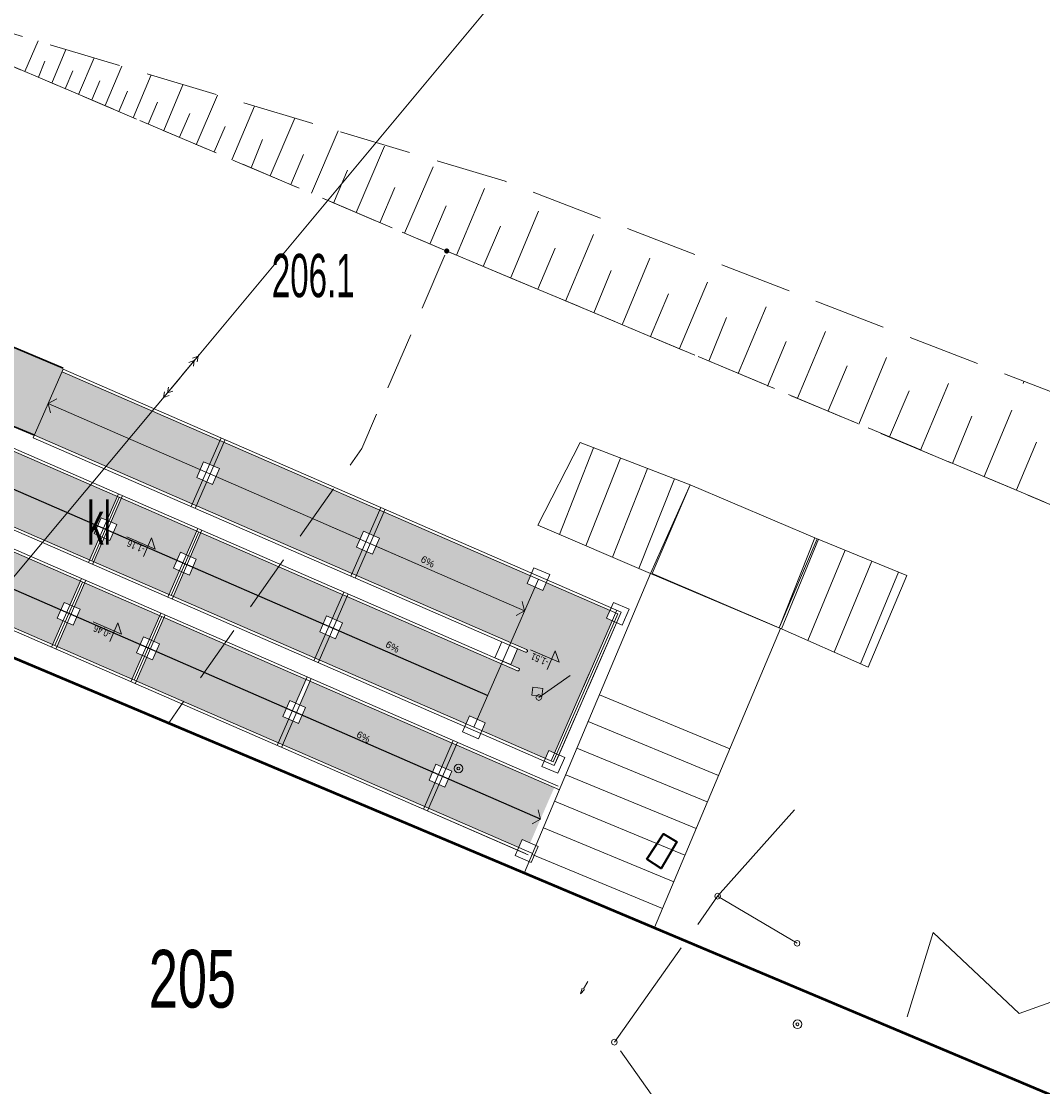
# Model space of a CAD drawing. Header units: metres. Extents: x 7575234 to 29552328, y 2827892 to 11288514.
# Tile 16 of 50: x 7578756 to 7578774, y 5633597 to 5633616. Entities that reach past the tile are written whole.
import ezdxf
from ezdxf.enums import TextEntityAlignment as Align

# ---------------------------------------------------------------- set-up
doc = ezdxf.new("R2010")
doc.units = ezdxf.units.M
for name, pattern in [('ACAD_ISO02W100', [15, 12, -3]), ('mz1.0_0.5', [1.5, 1, -0.5]), ('mz1.25_0.5', [1.75, 1.25, -0.5]), ('mz2.0_0.5', [2.5, 2, -0.5]), ('pe03-500', [0])]:
    doc.linetypes.add(name, pattern=pattern)
for name, color, linetype in [('000 Inne (niezydentyfikowane)', 7, 'Continuous'), ('312-budynek ewidencyjny', 7, 'Continuous'), ('312-oznaczenie budynku ewidencyjnego', 7, 'Continuous'), ('352-schody', 7, 'Continuous'), ('642-Oś projektowanego przewodu kanalizacyjnego-SK - ob. projektowany', 7, 'Continuous'), ('993-Kierunek cieku', 7, 'Continuous'), ('chodnik (powierzchnia)', 7, 'Continuous'), ('most (powierzchnia)', 7, 'Continuous'), ('osadnik kanalizacji lokalnej (dół Chambeau) (punkt)-Atr17', 7, 'Continuous'), ('plac sportowy (powierzchnia)', 7, 'Continuous'), ('przewód elektroenergetyczny (linia)', 7, 'Continuous'), ('przewód elektroenergetyczny średniego napięcia (linia)', 7, 'Continuous'), ('przewód elektroenergetyczny średniego napięcia (linia) - symbol', 7, 'Continuous'), ('punkt wysokościowy naturalny', 7, 'Continuous'), ('punkt wysokościowy naturalny-Atr2', 7, 'Continuous'), ('skarpa nieumocniona (powierzchnia)', 7, 'Continuous'), ('studnia (punkt)', 7, 'Continuous'), ('właz - siec kanalizacyjna (powierzchnia)', 7, 'Continuous')]:
    doc.layers.add(name, color=color, linetype=linetype)
for name, color, linetype, lineweight in [('009', 21, 'Continuous', 5), ('013', 10, 'Continuous', 13), ('035', 172, 'Continuous', 9), ('_P_obrzeze 6', 7, 'Continuous', 30), ('_P_wyp chodnik', 11, 'Continuous', 0), ('przerywana 009', 1, 'ACAD_ISO02W100', 9), ('wymiary 009', 3, 'Continuous', 9)]:
    doc.layers.add(name, color=color, linetype=linetype, lineweight=lineweight)
doc.styles.get("Standard").update_dxf_attribs({"font": 'ARIALN.TTF'})
pattern_1 = [(156.46531, (7578925.18025, 5633549.31052), (-0.041837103, -0.096059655), [0.0762, -0.028575]), (246.46531, (7578925.18025, 5633549.31052), (0.096059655, -0.041837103), [0.0762, -0.028575])]

# ---------------------------------------------------------------- blocks, each defined once
blk = doc.blocks.new('US13')
at = {"color": 0, "linetype": 'Continuous', "lineweight": 13}
for radius in [0.75, 0.25]:
    blk.add_circle((0, 0), radius, dxfattribs=at)
blk = doc.blocks.new('993')
at = {"color": 0, "linetype": 'Continuous', "lineweight": 0}
for p, q in [((0, 0), (1.5, 0)), ((1.5, 0.25), (2.5, 0)), ((2.5, 0), (1.5, -0.25))]:
    blk.add_line(p, q, dxfattribs=at)
blk = doc.blocks.new('PW01')
at = {"linetype": 'Continuous', "lineweight": 13}
h = blk.add_hatch(color=0, dxfattribs=at)
edge = h.paths.add_edge_path()
edge.add_arc((0, 0), 0.045, 0, 360)
blk = doc.blocks.new('PE03')
at = {"color": 0, "linetype": 'Continuous', "lineweight": 13}
for p, q in [((0.65, 0), (0, 0)), ((0.65, 0), (1.65, 0)), ((1.65, 0), (2.65, 0)), ((2.65, 0), (3.65, 0)), ((3.65, 0), (2.784, 0.5)), ((3.65, 0), (2.784, -0.5)), ((3.65, 0), (4.65, 0)), ((4.65, 0), (3.784, 0.5)), ((4.65, 0), (3.784, -0.5)), ((4.65, 0), (5, 0))]:
    blk.add_line(p, q, dxfattribs=at)

msp = doc.modelspace()

# ---------------------------------------------------------------- hatches: boundary and pattern name
at = {"layer": '009', "lineweight": 15, "transparency": 33554585}
h = msp.add_hatch(dxfattribs=at)
h.set_pattern_fill('ANGLE', color=250, scale=0.015, angle=156.4653)
h.set_pattern_definition(pattern_1)
h.paths.add_polyline_path([(7578756.428, 5633609.048), (7578759.059, 5633607.902), (7578759.119, 5633608.039), (7578759.22, 5633607.995), (7578759.4, 5633608.408), (7578756.668, 5633609.598)])
h.paths.add_polyline_path([(7578756.188, 5633608.498), (7578758.921, 5633607.308), (7578759.1, 5633607.72), (7578758.999, 5633607.764), (7578759.059, 5633607.902), (7578756.428, 5633609.048)])
h.paths.add_polyline_path([(7578749.978, 5633607.876), (7578750.115, 5633607.816), (7578750.055, 5633607.678), (7578751.155, 5633607.199), (7578751.215, 5633607.337), (7578751.316, 5633607.293), (7578751.735, 5633608.255), (7578751.497, 5633608.359, -1), (7578751.517, 5633608.405), (7578751.655, 5633608.345), (7578751.774, 5633608.62), (7578751.637, 5633608.68, -1), (7578751.657, 5633608.726), (7578751.895, 5633608.622), (7578752.314, 5633609.585), (7578752.214, 5633609.629), (7578752.273, 5633609.766), (7578751.173, 5633610.245), (7578751.113, 5633610.108), (7578750.976, 5633610.168)])
h.paths.add_polyline_path([(7578751.169, 5633608.816), (7578751.234, 5633608.621), (7578751.108, 5633608.676)], flags=16)
h.paths.add_polyline_path([(7578751.122, 5633608.702), (7578750.708, 5633608.882), (7578750.622, 5633608.685), (7578751.036, 5633608.504)], flags=24)
h = msp.add_hatch(dxfattribs=at)
h.set_pattern_fill('ANGLE', color=250, scale=0.015, angle=156.4653)
h.set_pattern_definition(pattern_1)
h.paths.add_polyline_path([(7578759.293, 5633607.963), (7578759.394, 5633607.919), (7578759.334, 5633607.782), (7578761.828, 5633606.696), (7578761.888, 5633606.833), (7578761.989, 5633606.789), (7578762.168, 5633607.202), (7578759.473, 5633608.376)])
h.paths.add_polyline_path([(7578758.994, 5633607.276), (7578761.689, 5633606.102), (7578761.869, 5633606.514), (7578761.768, 5633606.558), (7578761.828, 5633606.696), (7578759.334, 5633607.782), (7578759.274, 5633607.644), (7578759.174, 5633607.688)])
h.paths.add_polyline_path([(7578762.062, 5633606.757), (7578762.163, 5633606.713), (7578762.103, 5633606.576), (7578762.886, 5633606.235), (7578764.679, 5633605.454), (7578764.859, 5633605.866), (7578764.722, 5633605.926), (7578764.781, 5633606.064), (7578762.242, 5633607.17)])
h.paths.add_polyline_path([(7578761.763, 5633606.07), (7578764.44, 5633604.904), (7578764.679, 5633605.454), (7578762.103, 5633606.576), (7578762.043, 5633606.438), (7578761.942, 5633606.482)])
h.paths.add_polyline_path([(7578764.44, 5633604.904), (7578764.715, 5633604.784, -1), (7578764.695, 5633604.738), (7578764.557, 5633604.798), (7578764.438, 5633604.523), (7578764.575, 5633604.463, -1), (7578764.555, 5633604.417), (7578764.28, 5633604.537), (7578764.04, 5633603.987), (7578765.379, 5633603.404), (7578765.798, 5633604.367), (7578766.198, 5633605.283), (7578766.097, 5633605.327), (7578766.157, 5633605.465), (7578765.056, 5633605.944), (7578764.997, 5633605.807), (7578764.859, 5633605.866)])
h.paths.add_polyline_path([(7578763.861, 5633603.574), (7578763.998, 5633603.514), (7578763.938, 5633603.377), (7578765.039, 5633602.898), (7578765.098, 5633603.035), (7578765.199, 5633602.991), (7578765.379, 5633603.404), (7578764.04, 5633603.987)])
h.paths.add_polyline_path([(7578761.423, 5633605.29), (7578761.524, 5633605.247), (7578761.464, 5633605.109), (7578762.247, 5633604.768), (7578764.04, 5633603.987), (7578764.28, 5633604.537), (7578762.487, 5633605.318), (7578761.603, 5633605.703)])
h.paths.add_polyline_path([(7578761.124, 5633604.603), (7578763.663, 5633603.497), (7578763.723, 5633603.634), (7578763.861, 5633603.574), (7578764.04, 5633603.987), (7578762.247, 5633604.768), (7578761.464, 5633605.109), (7578761.404, 5633604.971), (7578761.303, 5633605.015)])
h.paths.add_polyline_path([(7578758.89, 5633606.394), (7578758.991, 5633606.35), (7578758.931, 5633606.212), (7578761.189, 5633605.229), (7578761.249, 5633605.366), (7578761.35, 5633605.322), (7578761.53, 5633605.735), (7578759.07, 5633606.806)])
h.paths.add_polyline_path([(7578758.591, 5633605.706), (7578761.05, 5633604.635), (7578761.23, 5633605.047), (7578761.129, 5633605.091), (7578761.189, 5633605.229), (7578758.931, 5633606.212), (7578758.871, 5633606.075), (7578758.77, 5633606.119)])
h.paths.add_polyline_path([(7578757.515, 5633606.993), (7578757.616, 5633606.949), (7578757.556, 5633606.811), (7578758.656, 5633606.332), (7578758.716, 5633606.47), (7578758.817, 5633606.426), (7578758.996, 5633606.838), (7578757.695, 5633607.405)])
h.paths.add_polyline_path([(7578757.215, 5633606.305), (7578758.517, 5633605.738), (7578758.697, 5633606.151), (7578758.596, 5633606.195), (7578758.656, 5633606.332), (7578757.556, 5633606.811), (7578757.496, 5633606.674), (7578757.395, 5633606.718)])
h.paths.add_polyline_path([(7578754.801, 5633608.175), (7578754.902, 5633608.131), (7578754.842, 5633607.993), (7578757.281, 5633606.931), (7578757.341, 5633607.069), (7578757.442, 5633607.025), (7578757.621, 5633607.437), (7578754.981, 5633608.587)])
h.paths.add_polyline_path([(7578754.502, 5633607.487), (7578757.142, 5633606.337), (7578757.322, 5633606.75), (7578757.221, 5633606.793), (7578757.281, 5633606.931), (7578754.842, 5633607.993), (7578754.782, 5633607.856), (7578754.681, 5633607.9)])
h.paths.add_polyline_path([(7578752.208, 5633609.14), (7578754.567, 5633608.113), (7578754.627, 5633608.25), (7578754.728, 5633608.207), (7578754.907, 5633608.619), (7578752.549, 5633609.647), (7578752.489, 5633609.509), (7578752.388, 5633609.553)])
h.paths.add_polyline_path([(7578751.968, 5633608.59), (7578754.428, 5633607.519), (7578754.608, 5633607.932), (7578754.507, 5633607.975), (7578754.567, 5633608.113), (7578752.208, 5633609.14)])
h.paths.add_polyline_path([(7578751.571, 5633607.677), (7578753.93, 5633606.65), (7578753.988, 5633606.784), (7578754.089, 5633606.74), (7578754.269, 5633607.152), (7578751.809, 5633608.224)])
h.paths.add_polyline_path([(7578751.39, 5633607.261), (7578751.49, 5633607.217), (7578751.43, 5633607.079), (7578753.789, 5633606.052), (7578753.969, 5633606.465), (7578753.868, 5633606.509), (7578753.93, 5633606.65), (7578751.571, 5633607.677)])
h.paths.add_polyline_path([(7578754.162, 5633606.708), (7578754.263, 5633606.664), (7578754.205, 5633606.53), (7578756.644, 5633605.468), (7578756.702, 5633605.602), (7578756.803, 5633605.558), (7578756.982, 5633605.97), (7578754.342, 5633607.12)])
h.paths.add_polyline_path([(7578753.863, 5633606.02), (7578756.503, 5633604.87), (7578756.683, 5633605.283), (7578756.582, 5633605.327), (7578756.644, 5633605.468), (7578754.205, 5633606.53), (7578754.143, 5633606.389), (7578754.042, 5633606.433)])
h.paths.add_polyline_path([(7578756.876, 5633605.526), (7578756.977, 5633605.482), (7578756.919, 5633605.348), (7578758.019, 5633604.869), (7578758.077, 5633605.003), (7578758.178, 5633604.959), (7578758.358, 5633605.371), (7578757.056, 5633605.938)])
h.paths.add_polyline_path([(7578756.576, 5633604.838), (7578757.878, 5633604.271), (7578758.058, 5633604.684), (7578757.957, 5633604.728), (7578758.019, 5633604.869), (7578756.919, 5633605.348), (7578756.857, 5633605.207), (7578756.756, 5633605.251)])
h.paths.add_polyline_path([(7578758.251, 5633604.927), (7578758.352, 5633604.883), (7578758.294, 5633604.749), (7578760.552, 5633603.766), (7578760.61, 5633603.899), (7578760.711, 5633603.855), (7578760.891, 5633604.268), (7578758.431, 5633605.339)])
h.paths.add_polyline_path([(7578757.952, 5633604.239), (7578760.412, 5633603.168), (7578760.591, 5633603.58), (7578760.49, 5633603.624), (7578760.552, 5633603.766), (7578758.294, 5633604.749), (7578758.232, 5633604.608), (7578758.131, 5633604.652)])
h.paths.add_polyline_path([(7578760.784, 5633603.824), (7578760.885, 5633603.78), (7578760.827, 5633603.646), (7578761.61, 5633603.305), (7578763.085, 5633602.663), (7578763.143, 5633602.796), (7578763.244, 5633602.752), (7578763.424, 5633603.165), (7578761.848, 5633603.851), (7578760.964, 5633604.236)])
h.paths.add_polyline_path([(7578760.485, 5633603.136), (7578760.827, 5633602.987, -0.15058), (7578760.939, 5633602.938), (7578761.369, 5633602.751), (7578762.945, 5633602.065), (7578763.124, 5633602.477), (7578763.024, 5633602.521), (7578763.085, 5633602.663), (7578761.61, 5633603.305), (7578760.827, 5633603.646), (7578760.765, 5633603.505), (7578760.665, 5633603.548)])
h.paths.add_polyline_path([(7578763.318, 5633602.72), (7578763.418, 5633602.676), (7578763.36, 5633602.543), (7578764.956, 5633601.848), (7578765.194, 5633602.394), (7578763.497, 5633603.133)])
h.paths.add_polyline_path([(7578763.018, 5633602.033), (7578764.578, 5633601.353), (7578764.638, 5633601.491), (7578764.775, 5633601.431), (7578764.956, 5633601.848), (7578763.36, 5633602.543), (7578763.299, 5633602.401), (7578763.198, 5633602.445)])
h.paths.add_polyline_path([(7578763.195, 5633606.343), (7578762.921, 5633606.47), (7578762.817, 5633606.245), (7578763.092, 5633606.119)], flags=9)
h.paths.add_polyline_path([(7578762.557, 5633604.876), (7578762.282, 5633605.003), (7578762.179, 5633604.778), (7578762.453, 5633604.652)], flags=9)
h.paths.add_polyline_path([(7578755.261, 5633608.17), (7578754.986, 5633608.296), (7578754.883, 5633608.071), (7578755.157, 5633607.945)], flags=24)
h.paths.add_polyline_path([(7578754.593, 5633606.611), (7578754.318, 5633606.738), (7578754.215, 5633606.513), (7578754.489, 5633606.387)], flags=9)
h.paths.add_polyline_path([(7578762.054, 5633603.362), (7578761.78, 5633603.488), (7578761.676, 5633603.263), (7578761.951, 5633603.137)], flags=9)
h = msp.add_hatch(dxfattribs=at)
h.set_pattern_fill('ANGLE', color=250, scale=0.015, angle=156.4653)
h.set_pattern_definition(pattern_1)
h.paths.add_polyline_path([(7578760.412, 5633603.168), (7578760.485, 5633603.136), (7578760.665, 5633603.548), (7578760.591, 5633603.58)])
h.paths.add_polyline_path([(7578762.945, 5633602.065), (7578763.018, 5633602.033), (7578763.198, 5633602.445), (7578763.124, 5633602.477)])
h.paths.add_polyline_path([(7578763.244, 5633602.752), (7578763.318, 5633602.72), (7578763.497, 5633603.133), (7578763.424, 5633603.165)])
h.paths.add_polyline_path([(7578754.089, 5633606.74), (7578754.162, 5633606.708), (7578754.342, 5633607.12), (7578754.269, 5633607.152)])
h.paths.add_polyline_path([(7578753.789, 5633606.052), (7578753.863, 5633606.02), (7578754.042, 5633606.433), (7578753.969, 5633606.465)])
h.paths.add_polyline_path([(7578754.728, 5633608.207), (7578754.801, 5633608.175), (7578754.981, 5633608.587), (7578754.907, 5633608.619)])
h.paths.add_polyline_path([(7578754.428, 5633607.519), (7578754.502, 5633607.487), (7578754.681, 5633607.9), (7578754.608, 5633607.932)])
h.paths.add_polyline_path([(7578761.35, 5633605.322), (7578761.423, 5633605.29), (7578761.603, 5633605.703), (7578761.53, 5633605.735)])
h.paths.add_polyline_path([(7578761.05, 5633604.635), (7578761.124, 5633604.603), (7578761.303, 5633605.015), (7578761.23, 5633605.047)])
h.paths.add_polyline_path([(7578761.689, 5633606.102), (7578761.763, 5633606.07), (7578761.942, 5633606.482), (7578761.869, 5633606.514)])
h.paths.add_polyline_path([(7578761.989, 5633606.789), (7578762.062, 5633606.757), (7578762.242, 5633607.17), (7578762.168, 5633607.202)])
h.paths.add_polyline_path([(7578759.22, 5633607.995), (7578759.293, 5633607.963), (7578759.473, 5633608.376), (7578759.4, 5633608.408)])
h.paths.add_polyline_path([(7578758.921, 5633607.308), (7578758.994, 5633607.276), (7578759.174, 5633607.688), (7578759.1, 5633607.72)])
at = {"layer": '_P_wyp chodnik', "linetype": 'ByBlock', "ltscale": 0.5}
h = msp.add_hatch(color=256, dxfattribs=at)
h.dxf.hatch_style = 1
h.paths.add_polyline_path([(7578741.54, 5633595.33), (7578741.327, 5633594.849), (7578738.56, 5633596.07), (7578743.05, 5633608.632), (7578744.931, 5633607.961), (7578749.005, 5633619.363), (7578751.615, 5633620.024), (7578759.895, 5633649.121), (7578761.337, 5633648.71), (7578752.687, 5633618.763), (7578750.553, 5633618.213), (7578748.7, 5633613.026), (7578756.693, 5633609.657), (7578756.188, 5633608.498), (7578750.624, 5633610.808), (7578749.99, 5633609.303), (7578747.713, 5633610.263), (7578747.03, 5633608.35), (7578745.73, 5633605.27), (7578744.751, 5633605.643), (7578743.907, 5633603.407), (7578744.786, 5633603.036)])
at = {"layer": '_P_wyp chodnik', "linetype": 'ByBlock', "ltscale": 0.5, "transparency": 33554687}
h = msp.add_hatch(color=256, dxfattribs=at)
h.dxf.hatch_style = 1
h.paths.add_polyline_path([(7578756.668, 5633609.598), (7578749.312, 5633612.742), (7578748.148, 5633610.263), (7578749.977, 5633609.454), (7578750.624, 5633610.808), (7578752.361, 5633610.086), (7578754.136, 5633609.793), (7578754.309, 5633609.278), (7578756.188, 5633608.498), (7578756.428, 5633609.048)])
h.paths.add_polyline_path([(7578754.257, 5633609.969), (7578755.393, 5633609.432), (7578755.32, 5633609.278), (7578754.184, 5633609.815)], flags=16)
h.paths.add_polyline_path([(7578754.329, 5633610.121), (7578755.531, 5633609.553), (7578755.453, 5633609.39), (7578754.252, 5633609.958)], flags=16)

# ---------------------------------------------------------------- linework, layer by layer
at = {"color": 250}
for p, q in [((7578752.171, 5633609.156), (7578764.04, 5633603.987)), ((7578764.956, 5633601.848), (7578751.571, 5633607.677))]:
    msp.add_line(p, q, dxfattribs=at)
at = {"layer": '000 Inne (niezydentyfikowane)', "color": 7, "linetype": 'mz1.25_0.5', "lineweight": 18, "flags": 128}
for points in [[(7578756.02, 5633614.8), (7578756.25, 5633615.33)], [(7578756.49, 5633614.6), (7578756.73, 5633615.18)], [(7578756.26, 5633614.7), (7578756.37, 5633614.98)], [(7578756.95, 5633614.4), (7578757.22, 5633615.04)], [(7578757.41, 5633614.21), (7578757.7, 5633614.89)], [(7578756.72, 5633614.5), (7578756.85, 5633614.81)], [(7578757.9, 5633614), (7578758.21, 5633614.74)], [(7578757.18, 5633614.31), (7578757.32, 5633614.64)], [(7578758.43, 5633613.78), (7578758.76, 5633614.57)], [(7578757.65, 5633614.11), (7578757.8, 5633614.46)], [(7578758.99, 5633613.53), (7578759.36, 5633614.39)], [(7578758.16, 5633613.89), (7578758.32, 5633614.27)], [(7578759.61, 5633613.27), (7578760, 5633614.2)], [(7578758.7, 5633613.66), (7578758.88, 5633614.07)], [(7578760.27, 5633612.99), (7578760.7, 5633613.99)], [(7578759.3, 5633613.41), (7578759.49, 5633613.85)], [(7578760.99, 5633612.69), (7578761.45, 5633613.77)], [(7578759.94, 5633613.13), (7578760.14, 5633613.62)], [(7578761.76, 5633612.36), (7578762.26, 5633613.52)], [(7578760.63, 5633612.84), (7578760.85, 5633613.36)], [(7578762.6, 5633612), (7578763.14, 5633613.26)], [(7578761.37, 5633612.52), (7578761.61, 5633613.09)], [(7578763.5, 5633611.62), (7578764.07, 5633612.98)], [(7578762.17, 5633612.18), (7578762.43, 5633612.79)], [(7578763.04, 5633611.81), (7578763.32, 5633612.47)], [(7578764.44, 5633611.23), (7578765.03, 5633612.64)], [(7578763.96, 5633611.42), (7578764.26, 5633612.12)], [(7578765.39, 5633610.82), (7578765.99, 5633612.26)], [(7578764.91, 5633611.03), (7578765.21, 5633611.74)], [(7578766.37, 5633610.41), (7578766.98, 5633611.88)], [(7578767.36, 5633610), (7578767.99, 5633611.49)], [(7578765.88, 5633610.62), (7578766.18, 5633611.35)], [(7578768.38, 5633609.57), (7578769.02, 5633611.1)], [(7578766.86, 5633610.21), (7578767.17, 5633610.95)], [(7578769.41, 5633609.14), (7578770.06, 5633610.69)], [(7578767.87, 5633609.78), (7578768.18, 5633610.54)], [(7578770.47, 5633608.69), (7578771.13, 5633610.28)], [(7578768.89, 5633609.35), (7578769.21, 5633610.12)], [(7578769.94, 5633608.92), (7578770.27, 5633609.7)], [(7578771.54, 5633608.24), (7578772.22, 5633609.86)], [(7578772.64, 5633607.78), (7578773.33, 5633609.43)], [(7578771, 5633608.47), (7578771.34, 5633609.27)], [(7578772.09, 5633608.01), (7578772.43, 5633608.83)], [(7578773.2, 5633607.55), (7578773.55, 5633608.38)]]:
    msp.add_lwpolyline(points, dxfattribs=at)
at = {"layer": '013', "color": 250}
for p, q in [((7578756.428, 5633609.048), (7578756.574, 5633609.129)), ((7578762.886, 5633606.235), (7578756.428, 5633609.048)), ((7578756.428, 5633609.048), (7578756.468, 5633608.885)), ((7578764.679, 5633605.454), (7578761.296, 5633606.927)), ((7578764.679, 5633605.454), (7578764.533, 5633605.373)), ((7578764.679, 5633605.454), (7578764.639, 5633605.616)), ((7578764.956, 5633601.848), (7578764.917, 5633602.01)), ((7578764.956, 5633601.848), (7578764.811, 5633601.766))]:
    msp.add_line(p, q, dxfattribs=at)
at = {"layer": '035', "color": 250}
for p, q in [((7578751.01, 5633610.371), (7578762.507, 5633605.364)), ((7578751.036, 5633610.305), (7578762.487, 5633605.318)), ((7578756.168, 5633608.452), (7578756.688, 5633609.644)), ((7578756.668, 5633609.598), (7578766.294, 5633605.405)), ((7578756.688, 5633609.644), (7578766.351, 5633605.435)), ((7578751.637, 5633608.68), (7578763.735, 5633603.411)), ((7578751.657, 5633608.726), (7578763.801, 5633603.437)), ((7578761.868, 5633603.897), (7578751.517, 5633608.405)), ((7578756.168, 5633608.452), (7578764.695, 5633604.738)), ((7578756.188, 5633608.498), (7578764.715, 5633604.784)), ((7578761.848, 5633603.851), (7578751.497, 5633608.359)), ((7578757.179, 5633606.321), (7578757.658, 5633607.421)), ((7578761.369, 5633602.751), (7578751.293, 5633607.139)), ((7578761.349, 5633602.705), (7578751.273, 5633607.093)), ((7578758.554, 5633605.722), (7578759.033, 5633606.822)), ((7578763.801, 5633603.437), (7578764.919, 5633606.004)), ((7578756.54, 5633604.854), (7578757.019, 5633605.954)), ((7578757.915, 5633604.255), (7578758.394, 5633605.355)), ((7578762.487, 5633605.318), (7578764.555, 5633604.417)), ((7578762.507, 5633605.364), (7578764.575, 5633604.463)), ((7578765.655, 5633603.938), (7578766.294, 5633605.405)), ((7578766.351, 5633605.435), (7578765.692, 5633603.922)), ((7578765.286, 5633602.354), (7578761.848, 5633603.851)), ((7578765.26, 5633602.42), (7578761.868, 5633603.897)), ((7578765.176, 5633602.838), (7578765.655, 5633603.938)), ((7578765.193, 5633602.776), (7578765.692, 5633603.922)), ((7578765.176, 5633602.838), (7578763.801, 5633603.437)), ((7578765.193, 5633602.776), (7578763.735, 5633603.411)), ((7578764.741, 5633601.228), (7578761.349, 5633602.705)), ((7578764.807, 5633601.254), (7578761.369, 5633602.751)), ((7578762.174, 5633602.346), (7578764.695, 5633601.248))]:
    msp.add_line(p, q, dxfattribs=at)
for points in [[(7578759.119, 5633608.039), (7578759.394, 5633607.919), (7578759.274, 5633607.644), (7578758.999, 5633607.764), (7578759.119, 5633608.039)], [(7578757.341, 5633607.069), (7578757.616, 5633606.949), (7578757.496, 5633606.674), (7578757.221, 5633606.793), (7578757.341, 5633607.069)], [(7578761.888, 5633606.833), (7578762.163, 5633606.713), (7578762.043, 5633606.438), (7578761.768, 5633606.558), (7578761.888, 5633606.833)], [(7578758.716, 5633606.47), (7578758.991, 5633606.35), (7578758.871, 5633606.075), (7578758.596, 5633606.195), (7578758.716, 5633606.47)], [(7578764.841, 5633606.201), (7578765.116, 5633606.082), (7578764.997, 5633605.807), (7578764.722, 5633605.926), (7578764.841, 5633606.201)], [(7578756.702, 5633605.602), (7578756.977, 5633605.482), (7578756.857, 5633605.207), (7578756.582, 5633605.327), (7578756.702, 5633605.602)], [(7578766.217, 5633605.602), (7578766.492, 5633605.483), (7578766.372, 5633605.208), (7578766.097, 5633605.327), (7578766.217, 5633605.602)], [(7578761.249, 5633605.366), (7578761.524, 5633605.247), (7578761.404, 5633604.971), (7578761.129, 5633605.091), (7578761.249, 5633605.366)], [(7578758.077, 5633605.003), (7578758.352, 5633604.883), (7578758.232, 5633604.608), (7578757.957, 5633604.728), (7578758.077, 5633605.003)], [(7578764.282, 5633604.918), (7578764.557, 5633604.798), (7578764.438, 5633604.523), (7578764.162, 5633604.643), (7578764.282, 5633604.918)], [(7578760.61, 5633603.899), (7578760.885, 5633603.78), (7578760.765, 5633603.505), (7578760.49, 5633603.624), (7578760.61, 5633603.899)], [(7578763.723, 5633603.634), (7578763.998, 5633603.514), (7578763.879, 5633603.239), (7578763.603, 5633603.359), (7578763.723, 5633603.634)], [(7578765.098, 5633603.035), (7578765.374, 5633602.916), (7578765.254, 5633602.64), (7578764.979, 5633602.76), (7578765.098, 5633603.035)], [(7578763.143, 5633602.796), (7578763.418, 5633602.676), (7578763.299, 5633602.401), (7578763.024, 5633602.521), (7578763.143, 5633602.796)], [(7578764.638, 5633601.491), (7578764.913, 5633601.371), (7578764.793, 5633601.096), (7578764.518, 5633601.216), (7578764.638, 5633601.491)]]:
    msp.add_lwpolyline(points, dxfattribs=at)
for centre in [(7578764.705, 5633604.761), (7578764.565, 5633604.44)]:
    msp.add_arc(centre, 0.025, 246.4653, 66.4653, dxfattribs=at)
at = {"layer": '312-budynek ewidencyjny', "color": 7, "linetype": 'Continuous', "lineweight": 50, "flags": 128}
msp.add_lwpolyline([(7578747.03, 5633608.35), (7578776.4, 5633595.97)], dxfattribs=at)
at = {"layer": '352-schody', "color": 7, "linetype": 'Continuous', "lineweight": 18, "flags": 128}
for points in [[(7578765.64, 5633608.37), (7578767.55, 5633607.64), (7578766.86, 5633606.1), (7578764.91, 5633606.94)], [(7578765.64, 5633608.37), (7578767.55, 5633607.64), (7578766.86, 5633606.1), (7578764.91, 5633606.94)], [(7578767.55, 5633607.64), (7578769.75, 5633606.7), (7578769.09, 5633605.16), (7578766.89, 5633606.1)], [(7578767.55, 5633607.64), (7578769.75, 5633606.7), (7578769.09, 5633605.16), (7578766.89, 5633606.1)], [(7578769.71, 5633606.72), (7578771.3, 5633606.07), (7578770.63, 5633604.48), (7578769.09, 5633605.16)], [(7578769.71, 5633606.72), (7578771.3, 5633606.07), (7578770.63, 5633604.48), (7578769.09, 5633605.16)], [(7578766.86, 5633606.1), (7578769.11, 5633605.15), (7578766.93, 5633599.97), (7578764.68, 5633600.92)], [(7578766.86, 5633606.1), (7578769.11, 5633605.15), (7578766.93, 5633599.97), (7578764.68, 5633600.92)]]:
    msp.add_lwpolyline(points, close=True, dxfattribs=at)
for points in [[(7578765.873, 5633608.281), (7578765.282, 5633606.78)], [(7578766.34, 5633608.102), (7578765.742, 5633606.582)], [(7578766.807, 5633607.924), (7578766.201, 5633606.384)], [(7578767.274, 5633607.745), (7578766.66, 5633606.186)], [(7578769.128, 5633605.143), (7578769.771, 5633606.695)], [(7578769.586, 5633604.941), (7578770.233, 5633606.506)], [(7578770.043, 5633604.739), (7578770.696, 5633606.317)], [(7578770.501, 5633604.537), (7578771.159, 5633606.128)], [(7578765.975, 5633603.998), (7578768.233, 5633603.065)], [(7578765.781, 5633603.537), (7578768.039, 5633602.604)], [(7578765.587, 5633603.076), (7578767.845, 5633602.143)], [(7578765.394, 5633602.615), (7578767.651, 5633601.682)], [(7578765.2, 5633602.155), (7578767.457, 5633601.222)], [(7578765.006, 5633601.694), (7578767.263, 5633600.761)], [(7578764.812, 5633601.233), (7578767.069, 5633600.3)]]:
    msp.add_lwpolyline(points, dxfattribs=at)
at = {"layer": '642-Oś projektowanego przewodu kanalizacyjnego-SK - ob. projektowany', "color": 32, "linetype": 'mz2.0_0.5', "lineweight": 18, "flags": 128}
for points in [[(7578765.467, 5633604.335), (7578764.926, 5633603.953)], [(7578768.024, 5633600.511), (7578769.486, 5633602.155)], [(7578766.234, 5633597.982), (7578768.024, 5633600.511)], [(7578768.024, 5633600.511), (7578769.399, 5633599.694)], [(7578767.501, 5633596.201), (7578766.234, 5633597.982)]]:
    msp.add_lwpolyline(points, dxfattribs=at)
for points in [[(7578764.961, 5633603.918), (7578764.926, 5633603.903), (7578764.891, 5633603.918), (7578764.876, 5633603.953), (7578764.891, 5633603.988), (7578764.926, 5633604.003), (7578764.961, 5633603.988), (7578764.976, 5633603.953)], [(7578768.059, 5633600.476), (7578768.024, 5633600.461), (7578767.989, 5633600.476), (7578767.974, 5633600.511), (7578767.989, 5633600.546), (7578768.024, 5633600.561), (7578768.059, 5633600.546), (7578768.074, 5633600.511)], [(7578769.434, 5633599.659), (7578769.399, 5633599.644), (7578769.364, 5633599.659), (7578769.349, 5633599.694), (7578769.364, 5633599.729), (7578769.399, 5633599.744), (7578769.434, 5633599.729), (7578769.449, 5633599.694)], [(7578766.269, 5633597.947), (7578766.234, 5633597.932), (7578766.199, 5633597.947), (7578766.184, 5633597.982), (7578766.199, 5633598.017), (7578766.234, 5633598.032), (7578766.269, 5633598.017), (7578766.284, 5633597.982)]]:
    msp.add_lwpolyline(points, close=True, dxfattribs=at)
at = {"layer": '_P_obrzeze 6', "linetype": 'ByBlock', "ltscale": 0.5}
for p, q in [((7578748.7, 5633613.026), (7578756.685, 5633609.66)), ((7578750.624, 5633610.808), (7578756.188, 5633608.498))]:
    msp.add_line(p, q, dxfattribs=at)
at = {"layer": 'chodnik (powierzchnia)', "color": 7, "linetype": 'mz1.0_0.5', "lineweight": 18, "flags": 128}
msp.add_lwpolyline([(7578777.61, 5633581.46), (7578774.02, 5633573.57), (7578772.83, 5633574.03), (7578779.58, 5633594.75), (7578776.4, 5633595.97), (7578758.52, 5633603.52), (7578761.86, 5633608.27), (7578763.33, 5633611.69), (7578786.31, 5633602.04), (7578781.08, 5633593.83), (7578777.9, 5633582.25), (7578779.22, 5633581.81), (7578779.81, 5633583.46), (7578783.51, 5633582.24), (7578781.74, 5633578.23), (7578778.16, 5633579.43), (7578778.88, 5633581.08)], close=True, dxfattribs=at)
at = {"layer": 'most (powierzchnia)', "color": 7, "linetype": 'Continuous', "lineweight": 35, "flags": 128}
msp.add_lwpolyline([(7578766.798, 5633601.15), (7578767.083, 5633601.593), (7578767.314, 5633601.455), (7578767.044, 5633600.991)], close=True, dxfattribs=at)
at = {"layer": 'plac sportowy (powierzchnia)', "color": 7, "linetype": 'mz1.0_0.5', "lineweight": 18, "flags": 128}
msp.add_lwpolyline([(7578751.27, 5633616.82), (7578761.67, 5633654.19), (7578845.29, 5633627.74), (7578823.3, 5633591.36), (7578793.6, 5633601.65), (7578786.31, 5633602.04), (7578763.33, 5633611.69)], close=True, dxfattribs=at)
at = {"layer": 'przerywana 009', "color": 250}
for p, q in [((7578758.901, 5633607.262), (7578759.42, 5633608.454)), ((7578758.974, 5633607.23), (7578759.493, 5633608.422)), ((7578757.122, 5633606.291), (7578757.641, 5633607.483)), ((7578757.195, 5633606.259), (7578757.715, 5633607.451)), ((7578761.669, 5633606.056), (7578762.188, 5633607.248)), ((7578761.743, 5633606.024), (7578762.262, 5633607.216)), ((7578758.497, 5633605.692), (7578759.016, 5633606.884)), ((7578758.571, 5633605.66), (7578759.09, 5633606.852)), ((7578756.483, 5633604.824), (7578757.002, 5633606.016)), ((7578756.557, 5633604.792), (7578757.076, 5633605.984)), ((7578761.03, 5633604.589), (7578761.55, 5633605.781)), ((7578761.104, 5633604.557), (7578761.623, 5633605.749)), ((7578765.698, 5633604.137), (7578766.277, 5633605.467)), ((7578757.858, 5633604.225), (7578758.377, 5633605.417)), ((7578757.932, 5633604.193), (7578758.451, 5633605.385)), ((7578765.772, 5633604.105), (7578766.351, 5633605.435)), ((7578765.139, 5633602.854), (7578765.798, 5633604.367)), ((7578760.392, 5633603.122), (7578760.911, 5633604.314)), ((7578760.465, 5633603.09), (7578760.984, 5633604.282)), ((7578765.213, 5633602.822), (7578765.872, 5633604.335)), ((7578762.925, 5633602.019), (7578763.444, 5633603.211)), ((7578762.998, 5633601.987), (7578763.517, 5633603.179))]:
    msp.add_line(p, q, dxfattribs=at)
at = {"layer": 'przewód elektroenergetyczny (linia)', "color": 1, "linetype": 'Continuous', "lineweight": 18, "flags": 128}
msp.add_lwpolyline([(7578800, 5633594.85), (7578782.1, 5633601.65), (7578773.25, 5633598.48), (7578771.76, 5633599.88), (7578771.31, 5633598.42)], dxfattribs=at)
at = {"layer": 'przewód elektroenergetyczny średniego napięcia (linia)', "color": 1, "linetype": 'pe03-500', "lineweight": 18, "flags": 128}
for points in [[(7578765.625, 5633617.799), (7578758.724, 5633609.51)], [(7578758.724, 5633609.51), (7578752.131, 5633601.62)]]:
    msp.add_lwpolyline(points, dxfattribs=at)
at = {"layer": 'skarpa nieumocniona (powierzchnia)', "color": 7, "linetype": 'mz1.25_0.5', "lineweight": 18, "flags": 128}
msp.add_lwpolyline([(7578793.6, 5633601.65), (7578786.31, 5633602.04), (7578763.33, 5633611.69), (7578751.27, 5633616.82), (7578764.34, 5633612.9), (7578786.6, 5633604.31)], close=True, dxfattribs=at)
msp.add_lwpolyline([(7578793.6, 5633601.65), (7578786.31, 5633602.04), (7578763.33, 5633611.69), (7578751.27, 5633616.82), (7578764.34, 5633612.9), (7578786.6, 5633604.31)], close=True, dxfattribs=at)
at = {"layer": 'wymiary 009', "color": 250, "lineweight": 15}
for p, q in [((7578757.788, 5633606.739), (7578758.281, 5633606.524)), ((7578758.216, 5633606.719), (7578758.075, 5633606.395)), ((7578758.281, 5633606.524), (7578758.216, 5633606.719)), ((7578757.205, 5633605.267), (7578757.698, 5633605.053)), ((7578757.633, 5633605.248), (7578757.492, 5633604.923)), ((7578757.698, 5633605.053), (7578757.633, 5633605.248)), ((7578764.783, 5633604.78), (7578765.276, 5633604.566)), ((7578765.211, 5633604.761), (7578765.07, 5633604.437)), ((7578765.276, 5633604.566), (7578765.211, 5633604.761))]:
    msp.add_line(p, q, dxfattribs=at)
at = {"layer": 'właz - siec kanalizacyjna (powierzchnia)', "color": 7, "linetype": 'Continuous', "lineweight": 18, "flags": 128}
msp.add_lwpolyline([(7578764.803, 5633603.992), (7578764.822, 5633604.134), (7578764.996, 5633604.111), (7578764.977, 5633603.969)], close=True, dxfattribs=at)

# ---------------------------------------------------------------- block references
at = {"layer": '993-Kierunek cieku', "color": 7, "linetype": 'Continuous', "lineweight": 18, "xscale": 0.1, "yscale": 0.1, "zscale": 0.1, "rotation": 238.23}
msp.add_blockref('993', (7578765.777, 5633599.034), dxfattribs=at)
at = {"layer": 'przewód elektroenergetyczny średniego napięcia (linia) - symbol', "color": 1, "linetype": 'Continuous', "lineweight": 18, "yscale": 0.1, "zscale": 0.1}
for xscale, rotation in [(0.1, 50.221), (0.09999999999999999, 230.117)]:
    msp.add_blockref('PE03', (7578758.724, 5633609.51), dxfattribs=dict(at, xscale=xscale, rotation=rotation))
at = {"layer": 'punkt wysokościowy naturalny', "color": 7, "linetype": 'Continuous', "lineweight": 13}
msp.add_blockref('PW01', (7578763.33, 5633611.69), dxfattribs=at)
at = {"layer": 'studnia (punkt)', "color": 7, "linetype": 'Continuous', "lineweight": 18, "xscale": 0.1, "yscale": 0.1, "zscale": 0.1}
for p in [(7578763.533, 5633602.724), (7578769.406, 5633598.291)]:
    msp.add_blockref('US13', p, dxfattribs=at)

# ---------------------------------------------------------------- texts
at = {"layer": '312-oznaczenie budynku ewidencyjnego', "color": 7, "linetype": 'Continuous', "lineweight": 18, "width": 0.79}
msp.add_text('205', height=1, dxfattribs=at).set_placement((7578758.17, 5633599.58), align=Align.TOP_LEFT)
at = {"layer": 'osadnik kanalizacji lokalnej (dół Chambeau) (punkt)-Atr17', "color": 7, "width": 0.667}
msp.add_text('kl', height=0.75, dxfattribs=at).set_placement((7578757.1, 5633606.6))
at = {"layer": 'punkt wysokościowy naturalny-Atr2', "color": 7, "width": 0.667}
msp.add_text('206.1', height=0.75, dxfattribs=at).set_placement((7578760.3, 5633610.89))
at = {"layer": 'wymiary 009', "color": 250, "lineweight": 15}
for s, p in [('-1,16', (7578758.113, 5633606.564)), ('-0,46', (7578757.53, 5633605.093)), ('-1,51', (7578765.108, 5633604.606))]:
    msp.add_text(s, height=0.1194, rotation=156.4653, dxfattribs=at).set_placement(p)
at = {"layer": 'wymiary 009', "color": 250, "char_height": 0.12, "width": 1.14109, "attachment_point": 7, "rotation": 331.3154}
for insert in [(7578762.866, 5633606.312), (7578762.256, 5633604.836), (7578761.752, 5633603.275)]:
    msp.add_mtext('{\\fArial|b0|i0|c238|p34;6%}', dxfattribs=dict(at, insert=insert))

doc.saveas('drawing.dxf')
